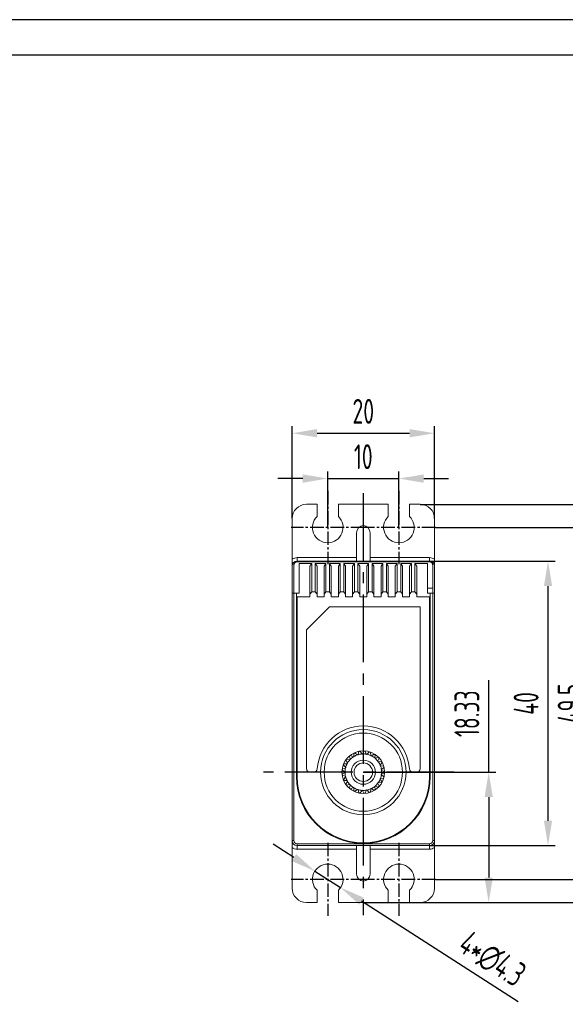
# Model space of a CAD drawing. Header units: inches. Extents: x -26 to 276, y -5 to 205.
# Tile 3 of 6: x 129 to 206, y 67 to 205. Entities that reach past the tile are written whole.
import ezdxf

# ---------------------------------------------------------------- set-up
doc = ezdxf.new("R2010")
doc.units = ezdxf.units.IN
doc.header["$MEASUREMENT"] = 0
doc.linetypes.add('CENTER2', pattern=[28.575, 19.05, -3.175, 3.175, -3.175])
for name, color, linetype in [('1轮廓实线层', 7, 'Continuous'), ('2细线层', 4, 'Continuous'), ('3中心线层', 1, 'CENTER2'), ('7标注层', 4, 'Continuous'), ('图框层', 7, 'Continuous')]:
    doc.layers.add(name, color=color, linetype=linetype)
doc.styles.add('PC_TEXTSTYLE', font='ISOCP.SHX', dxfattribs={"width": 0.707, "bigfont": 'GBCBIG.SHX'})
doc.dimstyles.new('GB_DIAMETER', dxfattribs={"dimtxt": 3.5, "dimasz": 3.5, "dimexe": 1, "dimexo": 0, "dimgap": 1.5, "dimtad": 1, "dimjust": 4, "dimdsep": 46, "dimtxsty": 'PC_TEXTSTYLE', "dimcen": 0, "dimclrd": 256, "dimclrt": 3, "dimadec": 0, "dimazin": 2, "dimtp": 0.1, "dimtm": 0.1, "dimtfac": 0.71, "dimtdec": 3, "dimtmove": 0, "dimatfit": 2, "dimfxl": 1, "dimtfill": 1, "dimarcsym": 0})
doc.dimstyles.new('GB_LINEAR', dxfattribs={"dimtxt": 3.5, "dimasz": 3.5, "dimexe": 1, "dimexo": 0, "dimgap": 1.5, "dimtad": 1, "dimdsep": 46, "dimtxsty": 'PC_TEXTSTYLE', "dimcen": 0, "dimclrd": 256, "dimclrt": 3, "dimadec": 0, "dimazin": 2, "dimtp": 0.1, "dimtm": 0.1, "dimtfac": 0.71, "dimtdec": 3, "dimtmove": 0, "dimatfit": 3, "dimfxl": 1, "dimtfill": 1, "dimarcsym": 0})

# ---------------------------------------------------------------- blocks, each defined once
blk = doc.blocks.new('*D1')
at = {"layer": '7标注层', "color": 0, "lineweight": -2}
for p, q in [((167.63, 134.83), (167.63, 147.83)), ((187.63, 134.83), (187.63, 147.83))]:
    blk.add_line(p, q, dxfattribs=at)
at = {"layer": '7标注层', "lineweight": -2}
blk.add_line((171.13, 146.83), (184.13, 146.83), dxfattribs=at)
at = {"layer": '7标注层'}
for points in [[(171.13, 147.42), (171.13, 146.25), (167.63, 146.83)], [(184.13, 146.25), (184.13, 147.42), (187.63, 146.83)]]:
    blk.add_solid(points, dxfattribs=at)
at = {"layer": 'Defpoints', "color": 0}
for p in [(187.63, 146.83), (167.63, 134.83), (187.63, 134.83)]:
    blk.add_point(p, dxfattribs=at)
at = {"layer": '7标注层', "color": 3, "insert": (177.63, 149.91), "char_height": 3.5, "attachment_point": 5, "style": 'PC_TEXTSTYLE', "bg_fill": 3, "box_fill_scale": 1.25, "bg_fill_color": 257, "bg_fill_transparency": 0}
blk.add_mtext('20', dxfattribs=at)
blk = doc.blocks.new('*D5')
at = {"layer": '7标注层', "color": 0, "lineweight": -2, "ltscale": 0.1}
for p, q in [((172.63, 133.58), (172.63, 141.46)), ((182.63, 133.58), (182.63, 141.46))]:
    blk.add_line(p, q, dxfattribs=at)
at = {"layer": '7标注层', "lineweight": -2, "ltscale": 0.1}
for p, q in [((169.13, 140.46), (165.63, 140.46)), ((172.63, 140.46), (182.63, 140.46)), ((186.13, 140.46), (189.63, 140.46))]:
    blk.add_line(p, q, dxfattribs=at)
at = {"layer": '7标注层'}
for points in [[(169.13, 139.87), (169.13, 141.04), (172.63, 140.46)], [(186.13, 141.04), (186.13, 139.87), (182.63, 140.46)]]:
    blk.add_solid(points, dxfattribs=at)
at = {"layer": 'Defpoints', "color": 0}
for p in [(182.63, 140.46), (172.63, 133.58), (182.63, 133.58)]:
    blk.add_point(p, dxfattribs=at)
at = {"layer": '7标注层', "color": 3, "insert": (177.63, 143.53), "char_height": 3.5, "attachment_point": 5, "style": 'PC_TEXTSTYLE', "bg_fill": 3, "box_fill_scale": 1.25, "bg_fill_color": 257, "bg_fill_transparency": 0}
blk.add_mtext('10', dxfattribs=at)
blk = doc.blocks.new('*D6')
at = {"layer": '7标注层', "color": 0, "lineweight": -2}
for p, q in [((186.93, 128.83), (204.6, 128.83)), ((186.93, 88.83), (204.6, 88.83))]:
    blk.add_line(p, q, dxfattribs=at)
at = {"layer": '7标注层', "lineweight": -2}
blk.add_line((203.6, 92.33), (203.6, 125.33), dxfattribs=at)
at = {"layer": '7标注层'}
for points in [[(204.18, 125.33), (203.02, 125.33), (203.6, 128.83)], [(203.02, 92.33), (204.18, 92.33), (203.6, 88.83)]]:
    blk.add_solid(points, dxfattribs=at)
at = {"layer": 'Defpoints', "color": 0}
for p in [(186.93, 128.83), (203.6, 128.83), (186.93, 88.83)]:
    blk.add_point(p, dxfattribs=at)
at = {"layer": '7标注层', "color": 3, "insert": (200.52, 108.83), "char_height": 3.5, "attachment_point": 5, "rotation": 90, "style": 'PC_TEXTSTYLE', "bg_fill": 3, "box_fill_scale": 1.25, "bg_fill_color": 257, "bg_fill_transparency": 0}
blk.add_mtext('40', dxfattribs=at)
blk = doc.blocks.new('*D7')
at = {"layer": '7标注层', "color": 0, "lineweight": -2}
for p, q in [((187.78, 133.58), (210.78, 133.58)), ((187.78, 84.08), (210.78, 84.08))]:
    blk.add_line(p, q, dxfattribs=at)
at = {"layer": '7标注层', "lineweight": -2}
blk.add_line((209.78, 87.58), (209.78, 130.08), dxfattribs=at)
at = {"layer": '7标注层'}
for points in [[(210.37, 130.08), (209.2, 130.08), (209.78, 133.58)], [(209.2, 87.58), (210.37, 87.58), (209.78, 84.08)]]:
    blk.add_solid(points, dxfattribs=at)
at = {"layer": 'Defpoints', "color": 0}
for p in [(187.78, 133.58), (209.78, 133.58), (187.78, 84.08)]:
    blk.add_point(p, dxfattribs=at)
at = {"layer": '7标注层', "color": 3, "insert": (206.71, 108.83), "char_height": 3.5, "attachment_point": 5, "rotation": 90, "style": 'PC_TEXTSTYLE', "bg_fill": 3, "box_fill_scale": 1.25, "bg_fill_color": 257, "bg_fill_transparency": 0}
blk.add_mtext('49.5', dxfattribs=at)
blk = doc.blocks.new('*D8')
at = {"layer": '7标注层', "color": 0, "lineweight": -2}
for p, q in [((185.63, 136.83), (217.22, 136.83)), ((185.63, 80.83), (217.22, 80.83))]:
    blk.add_line(p, q, dxfattribs=at)
at = {"layer": '7标注层', "lineweight": -2}
blk.add_line((216.22, 133.33), (216.22, 84.33), dxfattribs=at)
at = {"layer": '7标注层'}
for points in [[(216.8, 133.33), (215.64, 133.33), (216.22, 136.83)], [(215.64, 84.33), (216.8, 84.33), (216.22, 80.83)]]:
    blk.add_solid(points, dxfattribs=at)
at = {"layer": 'Defpoints', "color": 0}
for p in [(185.63, 136.83), (185.63, 80.83), (216.22, 80.83)]:
    blk.add_point(p, dxfattribs=at)
at = {"layer": '7标注层', "color": 3, "insert": (213.14, 108.83), "char_height": 3.5, "attachment_point": 5, "rotation": 90, "style": 'PC_TEXTSTYLE', "bg_fill": 3, "box_fill_scale": 1.25, "bg_fill_color": 257, "bg_fill_transparency": 0}
blk.add_mtext('56', dxfattribs=at)
blk = doc.blocks.new('*D9')
at = {"layer": '7标注层', "lineweight": -2}
for p, q in [((167.89, 87.14), (164.94, 89.04)), ((170.83, 85.25), (174.44, 82.92)), ((199.39, 66.84), (177.38, 81.02))]:
    blk.add_line(p, q, dxfattribs=at)
at = {"layer": '7标注层'}
for points in [[(167.57, 86.65), (168.2, 87.63), (170.83, 85.25)], [(177.7, 81.51), (177.07, 80.53), (174.44, 82.92)]]:
    blk.add_solid(points, dxfattribs=at)
at = {"layer": 'Defpoints', "color": 0}
for p in [(170.83, 85.25), (174.44, 82.92)]:
    blk.add_point(p, dxfattribs=at)
at = {"layer": '7标注层', "color": 3, "insert": (195.74, 72.85), "char_height": 3.5, "attachment_point": 5, "rotation": 327.193, "style": 'PC_TEXTSTYLE', "bg_fill": 3, "box_fill_scale": 1.25, "bg_fill_color": 257, "bg_fill_transparency": 0}
blk.add_mtext('4*∅4.3', dxfattribs=at)
blk = doc.blocks.new('ZwmFrameMain_1_A4^_^无分区图框^_^landscape')
at = {"layer": '1轮廓实线层'}
blk.add_line((267, 200), (0, 200), dxfattribs=at)
at = {"layer": '2细线层'}
blk.add_line((272, 205), (-25, 205), dxfattribs=at)
blk = doc.blocks.new('*D25')
at = {"layer": '7标注层', "lineweight": -2}
for p, q in [((195.26, 99.16), (195.26, 112.09)), ((195.26, 95.66), (195.26, 84.33))]:
    blk.add_line(p, q, dxfattribs=at)
at = {"layer": '7标注层', "color": 0, "lineweight": -2}
for p, q in [((177.63, 99.16), (196.26, 99.16)), ((177.68, 80.83), (196.26, 80.83))]:
    blk.add_line(p, q, dxfattribs=at)
at = {"layer": '7标注层'}
for points in [[(195.84, 95.66), (194.68, 95.66), (195.26, 99.16)], [(194.68, 84.33), (195.84, 84.33), (195.26, 80.83)]]:
    blk.add_solid(points, dxfattribs=at)
at = {"layer": 'Defpoints', "color": 0}
for p in [(177.63, 99.16), (177.68, 80.83), (195.26, 80.83)]:
    blk.add_point(p, dxfattribs=at)
at = {"layer": '7标注层', "color": 3, "insert": (192.19, 107.38), "char_height": 3.5, "attachment_point": 5, "rotation": 90, "style": 'PC_TEXTSTYLE', "bg_fill": 3, "box_fill_scale": 1.25, "bg_fill_color": 257, "bg_fill_transparency": 0}
blk.add_mtext('18.33', dxfattribs=at)

msp = doc.modelspace()

# ---------------------------------------------------------------- linework, layer by layer
at = {"color": 7, "lineweight": 0}
for p, q in [((176.685, 128.833), (176.685, 132.833)), ((178.585, 132.833), (178.585, 128.833)), ((168.335, 129.333), (168.335, 128.762)), ((168.335, 129.333), (176.685, 129.333)), ((168.335, 128.833), (186.935, 128.833)), ((178.585, 129.333), (186.935, 129.333)), ((186.935, 129.333), (186.935, 128.762)), ((167.885, 89.533), (167.885, 128.312)), ((168.335, 128.762), (186.935, 128.762)), ((168.635, 128.49), (168.635, 124.323)), ((170.385, 128.49), (168.635, 128.49)), ((170.385, 128.49), (170.135, 128.137)), ((170.135, 128.137), (170.135, 123.833)), ((170.385, 128.49), (170.385, 124.533)), ((170.885, 124.533), (170.885, 128.49)), ((171.135, 128.137), (170.885, 128.49)), ((172.385, 128.49), (170.885, 128.49)), ((171.135, 128.137), (171.135, 123.833)), ((172.385, 128.49), (172.135, 128.137)), ((172.135, 128.137), (172.135, 123.833)), ((172.385, 128.49), (172.385, 124.533)), ((172.885, 124.533), (172.885, 128.49)), ((173.135, 128.137), (172.885, 128.49)), ((174.385, 128.49), (172.885, 128.49)), ((173.135, 128.137), (173.135, 123.833)), ((174.385, 128.49), (174.135, 128.137)), ((174.135, 128.137), (174.135, 123.833)), ((174.385, 128.49), (174.385, 124.533)), ((174.885, 124.533), (174.885, 128.49)), ((175.135, 128.137), (174.885, 128.49)), ((176.385, 128.49), (174.885, 128.49)), ((175.135, 128.137), (175.135, 123.833)), ((176.385, 128.49), (176.135, 128.137)), ((176.135, 128.137), (176.135, 123.833)), ((176.385, 128.49), (176.385, 124.533)), ((176.885, 124.533), (176.885, 128.49)), ((177.135, 128.137), (176.885, 128.49)), ((178.385, 128.49), (176.885, 128.49)), ((177.135, 128.137), (177.135, 123.833)), ((178.385, 128.49), (178.135, 128.137)), ((178.135, 128.137), (178.135, 123.833)), ((178.385, 128.49), (178.385, 124.533)), ((178.885, 124.533), (178.885, 128.49)), ((179.135, 128.137), (178.885, 128.49)), ((180.385, 128.49), (178.885, 128.49)), ((179.135, 128.137), (179.135, 123.833)), ((180.385, 128.49), (180.135, 128.137)), ((180.135, 128.137), (180.135, 123.833)), ((180.385, 128.49), (180.385, 124.533)), ((180.885, 124.533), (180.885, 128.49)), ((181.135, 128.137), (180.885, 128.49)), ((182.385, 128.49), (180.885, 128.49)), ((181.135, 128.137), (181.135, 123.833)), ((182.385, 128.49), (182.135, 128.137)), ((182.135, 128.137), (182.135, 123.833)), ((182.385, 128.49), (182.385, 124.533)), ((182.885, 124.533), (182.885, 128.49)), ((183.135, 128.137), (182.885, 128.49)), ((184.385, 128.49), (182.885, 128.49)), ((183.135, 128.137), (183.135, 123.833)), ((184.385, 128.49), (184.135, 128.137)), ((184.135, 128.137), (184.135, 123.833)), ((184.385, 128.49), (184.385, 124.533)), ((184.885, 124.533), (184.885, 128.49)), ((185.135, 128.137), (184.885, 128.49)), ((186.635, 128.49), (184.885, 128.49)), ((185.135, 128.137), (185.135, 123.833)), ((186.635, 128.49), (186.635, 124.323)), ((187.385, 128.312), (187.385, 89.533)), ((186.635, 125.031), (187.385, 125.031)), ((167.635, 124.321), (167.885, 124.323)), ((167.885, 124.323), (168.635, 124.323)), ((168.235, 98.519), (168.235, 124.323)), ((168.335, 123.833), (168.335, 98.519)), ((170.135, 123.833), (168.335, 123.833)), ((170.135, 124.183), (170.385, 124.533)), ((170.885, 124.533), (170.385, 124.533)), ((171.135, 124.183), (170.885, 124.533)), ((172.135, 123.833), (171.135, 123.833)), ((172.135, 124.183), (172.385, 124.533)), ((172.885, 124.533), (172.385, 124.533)), ((173.135, 124.183), (172.885, 124.533)), ((174.135, 123.833), (173.135, 123.833)), ((174.135, 124.183), (174.385, 124.533)), ((174.885, 124.533), (174.385, 124.533)), ((175.135, 124.183), (174.885, 124.533)), ((176.135, 123.833), (175.135, 123.833)), ((176.135, 124.183), (176.385, 124.533)), ((176.885, 124.533), (176.385, 124.533)), ((177.135, 124.183), (176.885, 124.533)), ((178.135, 123.833), (177.135, 123.833)), ((178.135, 124.183), (178.385, 124.533)), ((178.885, 124.533), (178.385, 124.533)), ((179.135, 124.183), (178.885, 124.533)), ((180.135, 123.833), (179.135, 123.833)), ((180.135, 124.183), (180.385, 124.533)), ((180.885, 124.533), (180.385, 124.533)), ((181.135, 124.183), (180.885, 124.533)), ((182.135, 123.833), (181.135, 123.833)), ((182.135, 124.183), (182.385, 124.533)), ((182.885, 124.533), (182.385, 124.533)), ((183.135, 124.183), (182.885, 124.533)), ((184.135, 123.833), (183.135, 123.833)), ((184.135, 124.183), (184.385, 124.533)), ((184.885, 124.533), (184.385, 124.533)), ((185.135, 124.183), (184.885, 124.533)), ((186.935, 123.833), (185.135, 123.833)), ((186.635, 124.323), (187.635, 124.323)), ((186.935, 98.519), (186.935, 123.833)), ((187.035, 124.323), (187.035, 98.519)), ((169.635, 119.182), (172.882, 122.429)), ((185.635, 122.429), (172.882, 122.429)), ((185.635, 122.429), (185.635, 99.658)), ((169.635, 99.658), (169.635, 119.182)), ((175.672, 101.387), (175.794, 100.982)), ((176.189, 101.308), (175.813, 101.504)), ((176.288, 101.805), (176.306, 101.382)), ((176.769, 101.6), (176.454, 101.883)), ((176.989, 102.057), (176.9, 101.643)), ((177.403, 101.739), (177.169, 102.091)), ((177.73, 102.127), (177.541, 101.748)), ((178.052, 101.715), (177.913, 102.115)), ((178.465, 102.01), (178.188, 101.689)), ((178.675, 101.531), (178.64, 101.953)), ((179.148, 101.714), (178.8, 101.472)), ((179.232, 101.198), (179.303, 101.616)), ((179.736, 101.257), (179.339, 101.11)), ((179.69, 100.737), (179.862, 101.123)), ((175.109, 99.735), (174.701, 99.621)), ((174.841, 100.166), (175.144, 99.869)), ((175.332, 100.345), (174.909, 100.336)), ((175.179, 100.829), (175.399, 100.467)), ((175.699, 100.881), (175.287, 100.977)), ((180.192, 100.669), (179.771, 100.625)), ((180.018, 100.176), (180.281, 100.508)), ((180.487, 99.985), (180.069, 100.047)), ((180.196, 99.552), (180.533, 99.808)), ((168.235, 98.519), (168.335, 98.519)), ((170.135, 99.158), (170.653, 99.158)), ((174.678, 99.439), (175.045, 99.228)), ((175.045, 99.089), (174.678, 98.877)), ((174.701, 98.695), (175.109, 98.581)), ((175.144, 98.447), (174.841, 98.151)), ((180.069, 98.269), (180.487, 98.331)), ((180.533, 98.509), (180.196, 98.765)), ((180.604, 99.25), (180.213, 99.414)), ((180.213, 98.902), (180.604, 99.066)), ((184.617, 99.158), (185.135, 99.158)), ((187.035, 98.519), (186.935, 98.519)), ((174.909, 97.98), (175.332, 97.971)), ((175.399, 97.85), (175.179, 97.488)), ((175.287, 97.339), (175.699, 97.436)), ((175.794, 97.335), (175.672, 96.929)), ((175.813, 96.812), (176.189, 97.009)), ((179.303, 96.701), (179.232, 97.118)), ((179.339, 97.207), (179.736, 97.059)), ((179.862, 97.193), (179.69, 97.58)), ((179.771, 97.692), (180.192, 97.648)), ((180.281, 97.809), (180.018, 98.14)), ((176.306, 96.934), (176.288, 96.511)), ((176.454, 96.433), (176.769, 96.716)), ((176.9, 96.674), (176.989, 96.259)), ((177.169, 96.225), (177.403, 96.578)), ((177.541, 96.569), (177.73, 96.19)), ((177.913, 96.201), (178.052, 96.601)), ((178.188, 96.627), (178.465, 96.307)), ((178.64, 96.363), (178.675, 96.785)), ((178.8, 96.844), (179.148, 96.603)), ((167.635, 89.533), (167.885, 89.533)), ((186.935, 89.083), (168.335, 89.083)), ((168.335, 89.083), (168.335, 88.333)), ((186.935, 88.833), (168.335, 88.833)), ((176.685, 88.833), (176.685, 84.833)), ((178.585, 84.833), (178.585, 88.833)), ((186.935, 89.083), (186.935, 88.333)), ((187.635, 89.533), (187.385, 89.533)), ((176.685, 88.333), (168.335, 88.333)), ((186.935, 88.333), (178.585, 88.333)), ((171.135, 80.833), (171.135, 82.543)), ((174.135, 80.833), (174.135, 82.543)), ((181.135, 80.833), (181.135, 82.543)), ((184.135, 80.833), (184.135, 82.543)), ((171.135, 80.833), (169.635, 80.833)), ((181.135, 80.833), (174.135, 80.833)), ((185.635, 80.833), (184.135, 80.833))]:
    msp.add_line(p, q, dxfattribs=at)
for radius in [6, 5.5, 3, 1.7, 1.3]:
    msp.add_circle((177.635, 99.158), radius, dxfattribs=at)
for centre, radius, start, end in [((177.685, 132.833), 1, 92.86606, 180), ((177.585, 132.833), 1, 0, 87.13394), ((168.335, 128.133), 1.2, 90, 125.68533), ((168.335, 128.133), 0.7, 90, 180), ((186.935, 128.133), 1.2, 54.31467, 90), ((186.935, 128.133), 0.7, 0, 90), ((177.635, 99.158), 6.5, 4.09605, 175.90395), ((177.635, 99.158), 2.97, 127.82872, 131.37128), ((177.635, 99.158), 2.57, 123.56618, 135.63382), ((176.226, 101.379), 0.08, 242.4, 2.4), ((177.635, 99.158), 2.97, 113.42872, 116.97128), ((177.635, 99.158), 2.57, 109.16618, 121.23382), ((176.822, 101.66), 0.08, 228, 348), ((177.635, 99.158), 2.57, 94.76618, 106.83382), ((177.635, 99.158), 2.97, 99.02872, 102.57128), ((177.47, 101.783), 0.08, 213.6, 333.6), ((177.635, 99.158), 2.57, 80.36783, 92.43382), ((177.635, 99.158), 2.97, 84.62872, 88.17128), ((178.128, 101.742), 0.08, 199.2, 319.2), ((177.635, 99.158), 2.57, 65.96618, 78.03382), ((177.635, 99.158), 2.97, 70.22872, 73.77128), ((178.755, 101.538), 0.08, 184.8, 304.8), ((177.635, 99.158), 2.57, 51.56618, 63.63382), ((177.635, 99.158), 2.97, 55.82872, 59.37128), ((179.311, 101.185), 0.08, 170.4, 290.4), ((177.635, 99.158), 2.57, 37.16618, 49.21484), ((177.635, 99.158), 2.97, 41.42872, 44.97128), ((177.635, 99.158), 2.97, 156.62872, 160.17128), ((177.635, 99.158), 2.57, 166.76618, 178.83382), ((175.088, 99.812), 0.08, 285.6, 45.6), ((177.635, 99.158), 2.57, 152.36618, 164.43382), ((177.635, 99.158), 2.97, 142.22872, 145.77128), ((175.33, 100.425), 0.08, 271.2, 31.2), ((177.635, 99.158), 2.57, 137.96618, 150.0417), ((175.718, 100.959), 0.08, 256.8, 16.8), ((179.763, 100.704), 0.08, 156, 276), ((177.635, 99.158), 2.57, 22.76618, 34.83382), ((180.08, 100.126), 0.08, 141.6, 261.6), ((177.635, 99.158), 2.57, 8.36618, 20.43382), ((177.635, 99.158), 2.97, 27.02872, 30.57128), ((177.635, 99.158), 2.97, 12.62872, 16.17128), ((177.635, 98.519), 9.4, 180, 0), ((177.635, 98.519), 9.3, 180, 0), ((170.135, 99.658), 0.5, 180, 270), ((170.653, 99.658), 0.5, 270, 355.90395), ((177.635, 99.158), 2.97, 171.02872, 174.57128), ((177.635, 99.158), 2.97, 185.42872, 188.97128), ((175.005, 99.158), 0.08, 300, 60), ((177.635, 99.158), 2.57, 181.16618, 193.23382), ((175.088, 98.504), 0.08, 314.4, 74.4), ((177.635, 99.158), 2.57, 195.56618, 207.63382), ((177.635, 99.158), 2.57, 339.56618, 351.63382), ((180.244, 99.488), 0.08, 127.2, 247.2), ((180.244, 98.829), 0.08, 112.8, 232.8), ((177.635, 99.158), 2.57, 353.96618, 6.03382), ((177.635, 99.158), 2.97, 343.82872, 347.37128), ((177.635, 99.158), 2.97, 358.22872, 1.77128), ((184.617, 99.658), 0.5, 184.09605, 270), ((185.135, 99.658), 0.5, 270, 0), ((177.635, 99.158), 2.97, 199.82872, 203.37128), ((177.635, 99.158), 2.97, 214.22872, 217.77128), ((175.33, 97.891), 0.08, 328.8, 88.8), ((177.635, 99.158), 2.57, 209.9583, 222.03382), ((175.718, 97.358), 0.08, 343.2, 103.2), ((177.635, 99.158), 2.57, 224.36618, 236.43382), ((176.226, 96.938), 0.08, 357.6, 117.6), ((177.635, 99.158), 2.57, 238.76618, 250.83382), ((177.635, 99.158), 2.57, 296.36618, 308.43382), ((179.311, 97.132), 0.08, 69.6, 189.6), ((177.635, 99.158), 2.57, 310.78516, 322.83382), ((179.763, 97.612), 0.08, 84, 204), ((177.635, 99.158), 2.97, 315.02872, 318.57128), ((177.635, 99.158), 2.57, 325.16618, 337.23382), ((180.08, 98.19), 0.08, 98.4, 218.4), ((177.635, 99.158), 2.97, 329.42872, 332.97128), ((177.635, 99.158), 2.97, 228.62872, 232.17128), ((177.635, 99.158), 2.97, 243.02872, 246.57128), ((176.822, 96.657), 0.08, 12, 132), ((177.635, 99.158), 2.57, 253.16618, 265.23382), ((177.635, 99.158), 2.97, 257.42872, 260.97128), ((177.47, 96.533), 0.08, 26.4, 146.4), ((177.635, 99.158), 2.57, 267.56618, 279.63217), ((177.635, 99.158), 2.97, 271.82872, 275.37128), ((178.128, 96.575), 0.08, 40.8, 160.8), ((177.635, 99.158), 2.57, 281.96618, 294.03382), ((177.635, 99.158), 2.97, 286.22872, 289.77128), ((178.755, 96.779), 0.08, 55.2, 175.2), ((177.635, 99.158), 2.97, 300.62872, 304.17128), ((168.335, 89.533), 0.7, 180, 270), ((168.335, 89.533), 0.45, 180, 270), ((186.935, 89.533), 0.45, 270, 0), ((186.935, 89.533), 0.7, 270, 0), ((168.335, 89.533), 1.2, 234.31467, 270), ((186.935, 89.533), 1.2, 270, 305.68533), ((172.635, 84.083), 2.15, 314.24072, 225.75928), ((182.635, 84.083), 2.15, 314.24072, 225.75928), ((177.685, 84.833), 1, 180, 267.13394), ((177.585, 84.833), 1, 272.86606, 0), ((169.635, 82.833), 2, 180, 270), ((185.635, 82.833), 2, 270, 0)]:
    msp.add_arc(centre, radius, start, end, dxfattribs=at)
for points, start_tangent, end_tangent in [([(167.885, 128.312), (167.903, 128.438), (167.955, 128.553), (168.034, 128.647), (168.13, 128.712), (168.232, 128.75), (168.335, 128.762)], (0.0005555, 0.9999998), (0.9999984, -0.001807)), ([(186.935, 128.762), (187.038, 128.75), (187.14, 128.712), (187.236, 128.647), (187.315, 128.553), (187.367, 128.438), (187.385, 128.312)], (0.9999974, 0.0022897), (0.0000909, -1))]:
    msp.add_spline(points, degree=3, dxfattribs=dict(at, start_tangent=start_tangent, end_tangent=end_tangent))
at = {"layer": '3中心线层', "ltscale": 0.5}
msp.add_line((190.426, 99.158), (163.605, 99.158), dxfattribs=at)
at = {"layer": '3中心线层', "ltscale": 0.1}
for p, q in [((172.635, 89.233), (172.635, 78.933)), ((182.635, 89.233), (182.635, 78.933)), ((177.785, 84.083), (167.485, 84.083)), ((187.785, 84.083), (177.485, 84.083))]:
    msp.add_line(p, q, dxfattribs=at)

# ---------------------------------------------------------------- dimensions: what is measured, and where the dimension line sits
at = {"layer": '7标注层'}
dim = msp.add_linear_dim(base=(187.635, 146.833), p1=(167.635, 134.833), p2=(187.635, 134.833), dimstyle='GB_LINEAR', override={"dimscale": 1, "dimgap": 1.5, "dimtad": 1, "dimjust": 0, "dimdec": 2, "dimlfac": 1, "dimse1": 0, "dimse2": 0, "dimsd1": 0, "dimsd2": 0, "dimclrd": 256, "dimclre": 0, "dimtofl": 1, "dimtvp": 0.1}, dxfattribs=at)
dim.commit()
dim.dimension.update_dxf_attribs({"geometry": '*D1', "text_midpoint": (177.635, 149.91)})

# ---------------------------------------------------------------- next in the draw order: linework, layer by layer
at = {"color": 7, "lineweight": 0}
for p, q in [((169.635, 136.833), (171.135, 136.833)), ((171.135, 136.833), (171.135, 135.124)), ((174.135, 136.833), (174.135, 135.124)), ((174.135, 136.833), (181.135, 136.833)), ((181.135, 136.833), (181.135, 135.124)), ((184.135, 136.833), (184.135, 135.124)), ((184.135, 136.833), (185.635, 136.833)), ((167.635, 134.833), (167.635, 82.833)), ((187.635, 134.833), (187.635, 82.833))]:
    msp.add_line(p, q, dxfattribs=at)
for centre, radius, start, end in [((169.635, 134.833), 2, 90, 180), ((185.635, 134.833), 2, 0, 90), ((172.635, 133.583), 2.15, 134.24072, 45.75928), ((182.635, 133.583), 2.15, 134.24072, 45.75928)]:
    msp.add_arc(centre, radius, start, end, dxfattribs=at)
at = {"layer": '3中心线层', "ltscale": 0.5}
msp.add_line((177.635, 138.423), (177.635, 79.069), dxfattribs=at)

# ---------------------------------------------------------------- next in the draw order: dimensions: what is measured, and where the dimension line sits
at = {"layer": '7标注层', "ltscale": 0.1}
dim = msp.add_linear_dim(base=(182.635, 140.456), p1=(172.635, 133.583), p2=(182.635, 133.583), dimstyle='GB_LINEAR', override={"dimscale": 1, "dimgap": 1.5, "dimtad": 1, "dimjust": 0, "dimdec": 2, "dimlfac": 1, "dimse1": 0, "dimse2": 0, "dimsd1": 0, "dimsd2": 0, "dimclrd": 256, "dimclre": 0, "dimtofl": 1, "dimtvp": 0.1}, dxfattribs=at)
dim.commit()
dim.dimension.update_dxf_attribs({"geometry": '*D5', "text_midpoint": (177.635, 143.532)})
at = {"layer": '7标注层'}
dim = msp.add_linear_dim(base=(203.6, 128.833), p1=(186.935, 88.833), p2=(186.935, 128.833), angle=90, dimstyle='GB_LINEAR', override={"dimscale": 1, "dimgap": 1.5, "dimtad": 1, "dimjust": 0, "dimdec": 2, "dimlfac": 1, "dimse1": 0, "dimse2": 0, "dimsd1": 0, "dimsd2": 0, "dimclrd": 256, "dimclre": 0, "dimtofl": 1, "dimtvp": 0.1}, dxfattribs=at)
dim.commit()
dim.dimension.update_dxf_attribs({"geometry": '*D6', "text_midpoint": (200.523, 108.833)})

# ---------------------------------------------------------------- next in the draw order: linework, layer by layer
at = {"layer": '3中心线层', "ltscale": 0.1}
for p, q in [((172.635, 138.733), (172.635, 128.433)), ((182.635, 138.733), (182.635, 128.433)), ((177.785, 133.583), (167.485, 133.583)), ((187.785, 133.583), (177.485, 133.583))]:
    msp.add_line(p, q, dxfattribs=at)

# ---------------------------------------------------------------- next in the draw order: dimensions: what is measured, and where the dimension line sits
at = {"layer": '7标注层'}
dim = msp.add_linear_dim(base=(209.785, 133.583), p1=(187.785, 84.083), p2=(187.785, 133.583), angle=90, dimstyle='GB_LINEAR', override={"dimscale": 1, "dimgap": 1.5, "dimtad": 1, "dimjust": 0, "dimdec": 2, "dimlfac": 1, "dimse1": 0, "dimse2": 0, "dimsd1": 0, "dimsd2": 0, "dimclrd": 256, "dimclre": 0, "dimtofl": 1, "dimtvp": 0.1}, dxfattribs=at)
dim.commit()
dim.dimension.update_dxf_attribs({"geometry": '*D7', "text_midpoint": (206.709, 108.833)})

# ---------------------------------------------------------------- next in the draw order: dimensions: what is measured, and where the dimension line sits
dim = msp.add_linear_dim(base=(216.219, 80.833), p1=(185.635, 136.833), p2=(185.635, 80.833), angle=90, dimstyle='GB_LINEAR', override={"dimscale": 1, "dimgap": 1.5, "dimtad": 1, "dimjust": 0, "dimdec": 2, "dimlfac": 1, "dimse1": 0, "dimse2": 0, "dimsd1": 0, "dimsd2": 0, "dimclrd": 256, "dimclre": 0, "dimtofl": 1, "dimtvp": 0.1}, dxfattribs=at)
dim.commit()
dim.dimension.update_dxf_attribs({"geometry": '*D8', "text_midpoint": (213.144, 108.833)})

# ---------------------------------------------------------------- next in the draw order: dimensions: what is measured, and where the dimension line sits
dim = msp.add_diameter_dim_2p(p1=(170.828, 85.248), p2=(174.442, 82.918), text='4*<>', dimstyle='GB_DIAMETER', override={"dimscale": 1, "dimgap": 1.5, "dimtad": 1, "dimjust": 4, "dimtih": 0, "dimtoh": 0, "dimdec": 2, "dimlfac": 1, "dimpost": '', "dimcen": 0, "dimse1": 0, "dimse2": 0, "dimsd1": 0, "dimsd2": 0, "dimtix": 0, "dimtofl": 1, "dimatfit": 0, "dimtvp": 0.1}, dxfattribs=at)
dim.commit()
dim.dimension.update_dxf_attribs({"geometry": '*D9', "text_midpoint": (194.071, 70.265), "dimtype": 163})

# ---------------------------------------------------------------- next in the draw order: block references
at = {"layer": '图框层'}
msp.add_blockref('ZwmFrameMain_1_A4^_^无分区图框^_^landscape', (0, 0), dxfattribs=at)

# ---------------------------------------------------------------- next in the draw order: dimensions: what is measured, and where the dimension line sits
at = {"layer": '7标注层'}
dim = msp.add_linear_dim(base=(195.260070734, 80.833274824), p1=(177.634943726, 99.158274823), p2=(177.676603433, 80.833274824), angle=90, dimstyle='GB_LINEAR', override={"dimscale": 1, "dimgap": 1.5, "dimtad": 1, "dimjust": 0, "dimdec": 2, "dimlfac": 1, "dimse1": 0, "dimse2": 0, "dimsd1": 0, "dimsd2": 0, "dimclrd": 256, "dimclre": 0, "dimtofl": 1, "dimtvp": 0.1}, dxfattribs=at)
dim.commit()
dim.dimension.update_dxf_attribs({"geometry": '*D25', "text_midpoint": (195.260070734, 107.375124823), "dimtype": 160})

doc.saveas('drawing.dxf')
